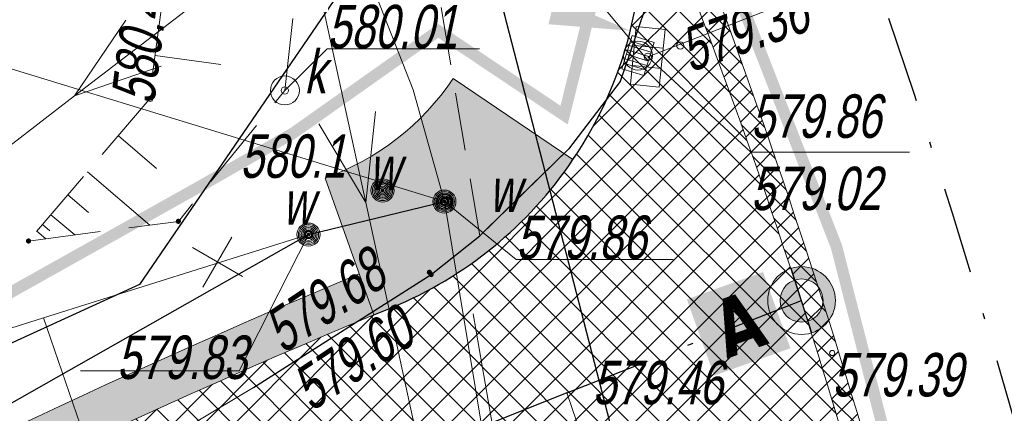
# Model space of a CAD drawing. Header units: metres. Extents: x 7403618 to 7449367, y 5479833 to 5516047.
# Tile 67 of 72: x 7449128.57 to 7449145.59, y 5479956.39 to 5479963.19. Entities that reach past the tile are written whole.
import ezdxf

# ---------------------------------------------------------------- set-up
doc = ezdxf.new("R2010")
doc.units = ezdxf.units.M
doc.header["$MEASUREMENT"] = 0
for name, pattern in [('0.5_0.5', [1, 0.5, -0.5]), ('1_OTKC', [1.5, 1, -0.5]), ('1_OTKJ', [2, 1.5, -0.5]), ('1_OTKK', [0]), ('1_OTRK', [1.75, 1.25, -0.5]), ('1_OTRKG', [1.75, 1.25, -0.5]), ('3_SUEP_A', [0]), ('3_SUKP', [0]), ('3_SUWP', [0]), ('414-500', [1, 0.5, -0.5]), ('BUBZ01-500', [1.75, 1.25, -0.5]), ('DASHDOT', [1, 0.5, -0.25, 0, -0.25]), ('KTJZ01-500', [2, 1.5, -0.5])]:
    doc.linetypes.add(name, pattern=pattern)
doc.layers.get('0').update_dxf_attribs({"linetype": 'CONTINUOUS', "lineweight": 9})
doc.layers.get('Defpoints').update_dxf_attribs({"linetype": 'CONTINUOUS'})
for name, color, linetype, lineweight in [('0_kraw_najazd', 212, 'CONTINUOUS', 30), ('0_kraw_wysoki', 152, 'CONTINUOUS', 30), ('_MPZP_linie rozgraniczajace', 7, 'CONTINUOUS', 0), ('BUBZ01', 7, 'CONTINUOUS', 15), ('BUBZ01_1', 7, 'CONTINUOUS', 15), ('demontaż', 1, 'CONTINUOUS', 9), ('KANDESZCZ', 82, 'CONTINUOUS', 30), ('kilometraż', 251, 'CONTINUOUS', 9), ('KTJZ01', 7, 'CONTINUOUS', 15), ('KTKR01', 7, 'CONTINUOUS', 15), ('mdcp', 253, 'CONTINUOUS', 5), ('OSIE', 30, 'DASHDOT', 30), ('OTK_L_0', 7, '1_OTKJ', 18), ('OTK_L_1', 7, '1_OTKK', 25), ('OTK_L_2', 7, '1_OTKC', 18), ('OTR_L_1', 7, '1_OTRK', 18), ('OTR_T_0', 21, 'CONTINUOUS', 13), ('RTPW01', 7, 'CONTINUOUS', 15), ('RTPW02', 7, 'CONTINUOUS', 15), ('SUEP_L_0', 1, '3_SUEP_A', 18), ('SUK_T_1', 34, 'CONTINUOUS', 18), ('SUKP_L_0', 34, '3_SUKP', 18), ('SUKR_T_0', 34, 'CONTINUOUS', 18), ('SUP_E_T_1', 7, 'CONTINUOUS', 0), ('SUP_T_4', 7, 'CONTINUOUS', 18), ('SUW_E_T_2', 5, 'CONTINUOUS', 0), ('SUW_T_5', 5, 'CONTINUOUS', 13), ('SUWP_L_0', 5, '3_SUWP', 18), ('SUWR_T_0', 5, 'CONTINUOUS', 13), ('wodociag_proj', 150, 'CONTINUOUS', 25), ('Wymiary', 5, 'CONTINUOUS', 13)]:
    doc.layers.add(name, color=color, linetype=linetype, lineweight=lineweight)
doc.layers.add('Zakres', color=7, linetype='414-500', true_color=0x3a9db6)
doc.styles.get("Standard").update_dxf_attribs({"font": 'verdana.ttf', "width": 0.75})
doc.styles.add('Style-WORKING_1250 I 0.20944', font='WORKING_1250.shx', dxfattribs={"oblique": 12})
doc.dimstyles.new('RZUT', dxfattribs={"dimscale": 0.35, "dimtxt": 2.5, "dimasz": 2.5, "dimexe": 1.25, "dimexo": 0.625, "dimgap": 1, "dimtad": 1, "dimzin": 1, "dimtxsty": 'Standard', "dimblk": 'OBLIQUE', "dimcen": 2.5, "dimadec": 0, "dimazin": 0, "dimtfac": 1, "dimtmove": 0, "dimatfit": 3, "dimfxl": 1, "dimtfill": 2, "dimtfillclr": 256, "dimarcsym": 0})

# ---------------------------------------------------------------- blocks, each defined once
blk = doc.blocks.new('1_OTRS_1')
at = {"layer": 'OTR_T_0', "color": 7, "linetype": 'Continuous', "lineweight": 13}
blk.add_circle((0, 0), 0.45, dxfattribs=at)
blk = doc.blocks.new('4_SUKK_2')
at = {"layer": 'SUK_T_1', "linetype": 'Continuous', "lineweight": 13}
for p, q in [((-5, -2.5), (-5, 2.5)), ((-5, 2.5), (5, 2.5)), ((-1.75, 2.5), (-1.75, -2.5)), ((1.75, 2.5), (1.75, -2.5)), ((5, 2.5), (5, -2.5)), ((5, -2.5), (-5, -2.5))]:
    blk.add_line(p, q, dxfattribs=at)
blk = doc.blocks.new('4_SUPS_1')
at = {"layer": 'SUKR_T_0', "linetype": 'Continuous', "lineweight": 13}
blk.add_circle((0, 0), 0.625, dxfattribs=at)
blk = doc.blocks.new('4_SUPW_1')
at = {"layer": 'SUP_T_4', "color": 252, "linetype": 'Continuous', "lineweight": 13, "true_color": 0x939598}
blk.add_circle((0, 0), 2.5, dxfattribs=at)
blk = doc.blocks.new('4_SUWW_1')
at = {"layer": 'SUW_T_5', "linetype": 'Continuous', "lineweight": 13}
for radius in [2, 1.75, 1.5, 1.25, 1, 0.75, 0.5, 0.25, 0.0715]:
    blk.add_circle((0, 0), radius, dxfattribs=at)
blk = doc.blocks.new('4_SUPS_2')
at = {"layer": 'SUWR_T_0', "linetype": 'Continuous', "lineweight": 13}
blk.add_circle((0, 0), 0.625, dxfattribs=at)
blk = doc.blocks.new('RTPW01')
at = {"linetype": 'ByBlock', "lineweight": -2}
h = blk.add_hatch(color=0, dxfattribs=at)
edge = h.paths.add_edge_path()
edge.add_arc((0, 0), 0.045, 0, 360)
blk = doc.blocks.new('RTPW02_1')
at = {"linetype": 'ByBlock', "lineweight": -2}
h = blk.add_hatch(color=0, dxfattribs=at)
edge = h.paths.add_edge_path()
edge.add_arc((0, 0), 0.045, 0, 360)
blk = doc.blocks.new('mpzp_Borek')
at = {"layer": '_MPZP_linie rozgraniczajace', "color": 212, "linetype": 'Continuous', "lineweight": 30, "flags": 128}
for points in [[(-6.394, 36.367), (-0.716, 24.663), (-6.174, 16.685), (-20.265, 10.241), (-45.516, -7.138), (-70.879, -22.877), (-106.314, -36.028), (-142.728, -46.16), (-164.888, -49.54), (-163.308, -59.899), (-140.572, -56.431), (-104.678, -45.981), (-65.699, -30.251), (-46.916, -20.179), (-18.398, -0.602), (-4.775, 7.356), (3.566, 8.093)], [(6.367, -6.916), (3.566, 8.093), (-0.716, 24.663)]]:
    blk.add_lwpolyline(points, dxfattribs=at)
blk = doc.blocks.new('MDCP_borek')
at = {"layer": 'BUBZ01', "color": 252, "linetype": 'BUBZ01-500', "lineweight": 13, "true_color": 0x939598}
blk.add_line((199.39, -22.008), (197.303, -24.453), dxfattribs=at)
blk.add_line((199.39, -22.008), (197.303, -24.453), dxfattribs=at)
at = {"layer": 'BUBZ01', "color": 252, "linetype": 'BUBZ01-500', "lineweight": 13, "true_color": 0x939598, "flags": 128}
blk.add_lwpolyline([(197.303, -24.453), (199.893, -24.113), (201.735, -21.852)], dxfattribs=at)
blk.add_lwpolyline([(197.303, -24.453), (199.893, -24.113), (201.735, -21.852)], dxfattribs=at)
at = {"layer": 'BUBZ01_1', "color": 252, "linetype": 'Continuous', "lineweight": 13, "true_color": 0x939598}
for p, q in [((199.517, -23.198), (198.856, -22.634)), ((199.517, -23.198), (198.856, -22.634)), ((199.399, -24.178), (198.322, -23.259)), ((199.399, -24.178), (198.322, -23.259)), ((198.341, -23.963), (197.982, -23.657)), ((198.341, -23.963), (197.982, -23.657)), ((198.101, -24.348), (197.691, -23.998)), ((198.101, -24.348), (197.691, -23.998)), ((197.674, -24.278), (197.545, -24.169)), ((197.674, -24.278), (197.545, -24.169)), ((197.602, -24.414), (197.448, -24.283)), ((197.602, -24.414), (197.448, -24.283))]:
    blk.add_line(p, q, dxfattribs=at)
at = {"layer": 'KTJZ01', "color": 252, "linetype": 'KTJZ01-500', "lineweight": 13, "true_color": 0x939598, "flags": 128}
blk.add_lwpolyline([(39.623, -60.193), (40.363, -66.123), (41.663, -74.253), (43.943, -83.953), (45.913, -90.913), (46.973, -91.803), (50.363, -93.703), (54.423, -93.293), (62.453, -91.123), (68.393, -89.683), (75.073, -87.963), (85.853, -85.123), (92.523, -83.303), (95.383, -82.473), (101.573, -80.493), (108.093, -78.253), (116.373, -75.223), (124.513, -71.633), (131.743, -68.643), (141.593, -64.193), (144.023, -62.903), (147.183, -61.283), (151.263, -59.063), (156.793, -55.923), (162.093, -52.783), (168.243, -48.773), (176.893, -42.833), (185.543, -36.803), (192.933, -31.893), (197.453, -29.223), (201.193, -26.983)], dxfattribs=at)
blk.add_lwpolyline([(39.623, -60.193), (40.363, -66.123), (41.663, -74.253), (43.943, -83.953), (45.913, -90.913), (46.973, -91.803), (50.363, -93.703), (54.423, -93.293), (62.453, -91.123), (68.393, -89.683), (75.073, -87.963), (85.853, -85.123), (92.523, -83.303), (95.383, -82.473), (101.573, -80.493), (108.093, -78.253), (116.373, -75.223), (124.513, -71.633), (131.743, -68.643), (141.593, -64.193), (144.023, -62.903), (147.183, -61.283), (151.263, -59.063), (156.793, -55.923), (162.093, -52.783), (168.243, -48.773), (176.893, -42.833), (185.543, -36.803), (192.933, -31.893), (197.453, -29.223), (201.193, -26.983)], dxfattribs=at)
at = {"layer": 'KTKR01', "color": 252, "linetype": 'Continuous', "lineweight": 30, "true_color": 0x939598, "flags": 128}
blk.add_lwpolyline([(201.193, -26.983), (204.263, -25.033), (205.105, -24.364)], dxfattribs=at)
blk.add_lwpolyline([(201.193, -26.983), (204.263, -25.033), (205.105, -24.364)], dxfattribs=at)
at = {"layer": 'OTK_L_0', "color": 252, "linetype": '1_OTKJ', "lineweight": 13, "true_color": 0x939598}
for p, q in [((208.139, -19.908), (207.532, -21.695)), ((208.139, -19.908), (207.532, -21.695)), ((207.532, -21.695), (206.636, -22.869)), ((207.532, -21.695), (206.636, -22.869)), ((206.636, -22.869), (205.105, -24.364)), ((206.636, -22.869), (205.105, -24.364))]:
    blk.add_line(p, q, dxfattribs=at)
at = {"layer": 'OTK_L_0', "color": 252, "linetype": 'Continuous', "lineweight": 13, "true_color": 0x939598}
blk.add_line((204.991, -25.712), (206.235, -32.912), dxfattribs=at)
blk.add_line((204.991, -25.712), (206.235, -32.912), dxfattribs=at)
at = {"layer": 'OTK_L_1', "color": 252, "linetype": 'Continuous', "true_color": 0x939598}
for p, q in [((208.139, -19.908), (207.532, -21.695)), ((208.139, -19.908), (207.532, -21.695)), ((207.532, -21.695), (206.636, -22.869)), ((207.532, -21.695), (206.636, -22.869)), ((206.636, -22.869), (205.105, -24.364)), ((206.636, -22.869), (205.105, -24.364))]:
    blk.add_line(p, q, dxfattribs=at)
at = {"layer": 'OTK_L_2', "color": 252, "linetype": '1_OTKC', "lineweight": 13, "true_color": 0x939598}
for p, q in [((205.105, -24.364), (203.624, -15.644)), ((205.105, -24.364), (203.624, -15.644)), ((208.139, -19.908), (207.532, -21.695)), ((208.139, -19.908), (207.532, -21.695)), ((207.532, -21.695), (206.636, -22.869)), ((207.532, -21.695), (206.636, -22.869)), ((206.636, -22.869), (205.105, -24.364)), ((206.636, -22.869), (205.105, -24.364))]:
    blk.add_line(p, q, dxfattribs=at)
at = {"layer": 'OTR_L_1', "color": 252, "linetype": '1_OTRKG', "lineweight": 13, "true_color": 0x939598}
blk.add_line((199.847, -18.596), (199.39, -22.008), dxfattribs=at)
blk.add_line((199.847, -18.596), (199.39, -22.008), dxfattribs=at)
at = {"layer": 'OTR_L_1', "color": 252, "linetype": '1_OTRK', "lineweight": 13, "true_color": 0x939598}
blk.add_line((201.735, -21.852), (202.066, -18.902), dxfattribs=at)
blk.add_line((201.735, -21.852), (202.066, -18.902), dxfattribs=at)
at = {"layer": 'OTR_L_1', "color": 252, "linetype": 'Continuous', "lineweight": 13, "true_color": 0x939598}
blk.add_line((199.492, -21.25), (200.63, -21.402), dxfattribs=at)
blk.add_line((199.492, -21.25), (200.63, -21.402), dxfattribs=at)
at = {"layer": 'SUEP_L_0', "linetype": 'Continuous', "lineweight": 13}
for p, q in [((202.066, -18.902), (198.1, -21.947)), ((202.066, -18.902), (198.1, -21.947)), ((203.133, -23.787), (202.066, -18.902)), ((203.133, -23.787), (202.066, -18.902)), ((198.1, -21.947), (198.985, -20.637)), ((198.1, -21.947), (198.985, -20.637)), ((199.594, -21.43), (198.1, -21.947)), ((199.594, -21.43), (198.1, -21.947)), ((198.1, -21.947), (185.818, -31.378)), ((198.1, -21.947), (185.818, -31.378)), ((203.133, -23.787), (203.301, -22.215)), ((203.133, -23.787), (203.301, -22.215)), ((202.324, -22.428), (203.133, -23.787)), ((202.324, -22.428), (203.133, -23.787)), ((205.267, -33.557), (203.133, -23.787)), ((205.267, -33.557), (203.133, -23.787))]:
    blk.add_line(p, q, dxfattribs=at)
at = {"layer": 'SUKP_L_0', "linetype": 'Continuous', "lineweight": 13}
blk.add_line((208.009, -21.272), (215.919, -18.181), dxfattribs=at)
blk.add_line((208.009, -21.272), (215.919, -18.181), dxfattribs=at)
at = {"layer": 'SUKR_T_0', "linetype": 'Continuous', "lineweight": 13}
for p, q in [((201.735, -21.852), (202.466, -21.134)), ((201.735, -21.852), (202.466, -21.134)), ((202.466, -21.134), (205.099, -21.134)), ((202.466, -21.134), (205.099, -21.134)), ((208.009, -21.272), (209.791, -22.92)), ((208.009, -21.272), (209.791, -22.92)), ((209.791, -22.92), (212.532, -22.92)), ((209.791, -22.92), (212.532, -22.92))]:
    blk.add_line(p, q, dxfattribs=at)
at = {"layer": 'SUWP_L_0', "linetype": 'Continuous', "lineweight": 13}
for p, q in [((200.692, -13.558), (203.953, -21.843)), ((200.692, -13.558), (203.953, -21.843)), ((203.953, -21.843), (204.493, -23.773)), ((203.953, -21.843), (204.493, -23.773)), ((204.493, -23.773), (202.143, -24.343)), ((204.493, -23.773), (202.143, -24.343)), ((205.323, -28.753), (204.493, -23.773)), ((205.323, -28.753), (204.493, -23.773)), ((202.143, -24.343), (197.563, -25.783)), ((202.143, -24.343), (197.563, -25.783)), ((197.563, -25.783), (186.253, -29.333)), ((197.563, -25.783), (186.253, -29.333)), ((197.563, -25.783), (198.333, -28.013)), ((197.563, -25.783), (198.333, -28.013))]:
    blk.add_line(p, q, dxfattribs=at)
at = {"layer": 'SUWR_T_0', "linetype": 'Continuous', "lineweight": 13}
for p, q in [((204.493, -23.773), (205.733, -24.774)), ((204.493, -23.773), (205.733, -24.774)), ((202.143, -24.343), (200.943, -26.694)), ((202.143, -24.343), (200.943, -26.694)), ((205.733, -24.774), (208.448, -24.774)), ((205.733, -24.774), (208.448, -24.774)), ((198.201, -26.694), (200.943, -26.694)), ((198.201, -26.694), (200.943, -26.694))]:
    blk.add_line(p, q, dxfattribs=at)
blk.add_blockref('mpzp_Borek', (205.397, -41.892))
blk.add_blockref('mpzp_Borek', (205.397, -41.892))
at = {"layer": 'OTR_T_0', "color": 252, "linetype": 'Continuous', "lineweight": 13, "true_color": 0x939598, "xscale": 0.1, "yscale": 0.1, "zscale": 0.1}
for p in [(199.407, -21.997), (199.407, -21.997), (211.198, -26.388), (211.198, -26.388)]:
    blk.add_blockref('1_OTRS_1', p, dxfattribs=at)
at = {"layer": 'RTPW01', "color": 252, "linetype": 'Continuous', "lineweight": 13, "true_color": 0x939598}
for p in [(199.893, -24.113), (199.893, -24.113), (197.303, -24.453), (197.303, -24.453)]:
    blk.add_blockref('RTPW01', p, dxfattribs=at)
at = {"layer": 'RTPW02', "color": 252, "linetype": 'Continuous', "lineweight": 13, "true_color": 0x939598}
for p in [(204.233, -24.993), (204.233, -24.993), (204.263, -25.033), (204.263, -25.033)]:
    blk.add_blockref('RTPW02_1', p, dxfattribs=at)
at = {"layer": 'SUK_T_1', "linetype": 'Continuous', "lineweight": 13, "xscale": 0.09999999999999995, "yscale": 0.09999999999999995, "zscale": 0.09999999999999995, "rotation": 264.3299979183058}
blk.add_blockref('4_SUKK_2', (208.009, -21.272), dxfattribs=at)
blk.add_blockref('4_SUKK_2', (208.009, -21.272), dxfattribs=at)
at = {"layer": 'SUKR_T_0', "linetype": 'Continuous', "lineweight": 13, "xscale": 0.1, "yscale": 0.1, "zscale": 0.1}
for p in [(208.571, -21.076), (208.571, -21.076), (208.009, -21.272), (208.009, -21.272), (201.735, -21.852), (201.735, -21.852)]:
    blk.add_blockref('4_SUPS_1', p, dxfattribs=at)
at = {"layer": 'SUP_T_4', "color": 252, "linetype": 'Continuous', "lineweight": 13, "true_color": 0x939598, "xscale": 0.1, "yscale": 0.1, "zscale": 0.1}
blk.add_blockref('4_SUPW_1', (201.735, -21.852), dxfattribs=at)
blk.add_blockref('4_SUPW_1', (201.735, -21.852), dxfattribs=at)
at = {"layer": 'SUW_T_5', "linetype": 'Continuous', "lineweight": 13, "xscale": 0.1, "yscale": 0.1, "zscale": 0.1}
for p in [(203.423, -23.579), (203.423, -23.579), (204.493, -23.773), (204.493, -23.773), (202.143, -24.343), (202.143, -24.343)]:
    blk.add_blockref('4_SUWW_1', p, dxfattribs=at)
at = {"layer": 'SUWR_T_0', "linetype": 'Continuous', "lineweight": 13, "xscale": 0.1, "yscale": 0.1, "zscale": 0.1}
for p in [(204.493, -23.773), (204.493, -23.773), (202.143, -24.343), (202.143, -24.343)]:
    blk.add_blockref('4_SUPS_2', p, dxfattribs=at)
at = {"layer": 'OTR_T_0', "color": 252, "lineweight": 13, "true_color": 0x939598, "insert": (198.726, -22.013), "char_height": 0.75, "attachment_point": 1, "rotation": 82.7132, "line_spacing_factor": 0.6}
blk.add_mtext('\\FWORKING_1250;\\Q12;\\H1x;\\W0.733333;580.46', dxfattribs=at)
blk.add_mtext('\\FWORKING_1250;\\Q12;\\H1x;\\W0.733333;580.46', dxfattribs=at)
at = {"layer": 'OTR_T_0', "color": 252, "lineweight": 13, "true_color": 0x939598, "insert": (211.198, -26.388), "char_height": 0.75, "attachment_point": 1, "line_spacing_factor": 0.6}
blk.add_mtext('\\FWORKING_1250;\\Q12;\\H1x;\\W0.733333;579.39', dxfattribs=at)
blk.add_mtext('\\FWORKING_1250;\\Q12;\\H1x;\\W0.733333;579.39', dxfattribs=at)
at = {"layer": 'RTPW01', "color": 252, "linetype": 'Continuous', "lineweight": 13, "true_color": 0x939598, "style": 'Style-WORKING_1250 I 0.20944', "oblique": 12, "width": 0.725}
blk.add_text('580.1', height=0.75, dxfattribs=at).set_placement((200.96, -23.361))
blk.add_text('580.1', height=0.75, dxfattribs=at).set_placement((200.96, -23.361))
at = {"layer": 'RTPW02', "color": 252, "linetype": 'Continuous', "lineweight": 13, "true_color": 0x939598, "style": 'Style-WORKING_1250 I 0.20944', "oblique": 12, "width": 0.725}
for s, p in [('579.68', (201.698, -26.411)), ('579.68', (201.698, -26.411)), ('579.60', (202.188, -27.412)), ('579.60', (202.188, -27.412))]:
    blk.add_text(s, height=0.75, rotation=33.6005, dxfattribs=at).set_placement(p)
at = {"layer": 'SUKR_T_0', "lineweight": 13, "insert": (208.613, -21.194), "char_height": 0.75, "attachment_point": 4, "rotation": 19.2449, "line_spacing_factor": 0.6}
blk.add_mtext('\\FWORKING_1250;\\Q12;\\H1x;\\W0.733333;579.36', dxfattribs=at)
blk.add_mtext('\\FWORKING_1250;\\Q12;\\H1x;\\W0.733333;579.36', dxfattribs=at)
at = {"layer": 'SUKR_T_0', "lineweight": 13, "char_height": 0.75, "line_spacing_factor": 0.6}
for s, insert, attachment_point in [('\\FWORKING_1250;\\Q12;\\H1x;\\W0.733333;580.01', (202.466, -21.134), 7), ('\\FWORKING_1250;\\Q12;\\H1x;\\W0.733333;580.01', (202.466, -21.134), 7), ('\\FWORKING_1250;\\Q12;\\H1x;\\W0.733333;579.86', (209.791, -21.92), 1), ('\\FWORKING_1250;\\Q12;\\H1x;\\W0.733333;579.86', (209.791, -21.92), 1), ('\\FWORKING_1250;\\Q12;\\H1x;\\W0.733333;579.02', (209.791, -23.17), 1), ('\\FWORKING_1250;\\Q12;\\H1x;\\W0.733333;579.02', (209.791, -23.17), 1), ('\\FWORKING_1250;\\Q12;\\H1x;\\W0.733333;579.46', (207.053, -26.523), 1), ('\\FWORKING_1250;\\Q12;\\H1x;\\W0.733333;579.46', (207.053, -26.523), 1)]:
    blk.add_mtext(s, dxfattribs=dict(at, insert=insert, attachment_point=attachment_point))
at = {"layer": 'SUP_E_T_1', "color": 252, "lineweight": 13, "true_color": 0x939598, "insert": (202.068, -21.904), "char_height": 0.75, "attachment_point": 7, "line_spacing_factor": 0.6}
blk.add_mtext('\\FWORKING_1250;\\Q12;\\H1x;\\W0.733333;k', dxfattribs=at)
blk.add_mtext('\\FWORKING_1250;\\Q12;\\H1x;\\W0.733333;k', dxfattribs=at)
at = {"layer": 'SUW_E_T_2', "lineweight": 13, "char_height": 0.75, "attachment_point": 7, "line_spacing_factor": 0.6}
for insert in [(203.189, -23.569), (203.189, -23.569), (205.263, -23.953), (205.263, -23.953), (201.693, -24.173), (201.693, -24.173)]:
    blk.add_mtext('\\FWORKING_1250;\\Q12;\\H1x;\\W0.733333;w', dxfattribs=dict(at, insert=insert))
at = {"layer": 'SUWR_T_0', "lineweight": 13, "char_height": 0.75, "line_spacing_factor": 0.6}
for s, insert, attachment_point in [('\\FWORKING_1250;\\Q12;\\H1x;\\W0.733333;579.86', (205.733, -24.774), 7), ('\\FWORKING_1250;\\Q12;\\H1x;\\W0.733333;579.86', (205.733, -24.774), 7), ('\\FWORKING_1250;\\Q12;\\H1x;\\W0.733333;579.83', (201.079, -26.847), 9), ('\\FWORKING_1250;\\Q12;\\H1x;\\W0.733333;579.83', (201.079, -26.847), 9)]:
    blk.add_mtext(s, dxfattribs=dict(at, insert=insert, attachment_point=attachment_point))
blk = doc.blocks.new('KM')
at = {"layer": 'kilometraż', "ltscale": 2, "transparency": 33554687}
h = blk.add_hatch(color=256, dxfattribs=at)
h.dxf.hatch_style = 1
h.paths.add_polyline_path([(-0.372, 0), (0.372, 0, 1)])
h.paths.add_polyline_path([(0.585, 0), (0.372, 0, -1), (-0.372, 0), (-0.585, 0, 1)])
at = {"layer": 'kilometraż', "ltscale": 2}
blk.add_lwpolyline([(-0.585, 0), (0.585, 0)], dxfattribs=at)
for radius in [0.585, 0.372]:
    blk.add_circle((0, 0), radius, dxfattribs=at)
blk = doc.blocks.new('demontaż')
at = {"layer": 'demontaż'}
for points in [[(-0.25, -0.433), (0.25, 0.433)], [(-0.433, 0.25), (0.433, -0.25)]]:
    blk.add_lwpolyline(points, dxfattribs=at)
blk = doc.blocks.new('*D187')
at = {"layer": 'Defpoints', "color": 0, "transparency": 16777216}
for p in [(7449132.331, 5479964.693), (7449139.124, 5479963.003)]:
    blk.add_point(p, dxfattribs=at)
at = {"layer": 'Wymiary', "color": 0, "lineweight": -2, "transparency": 16777216}
blk.add_line((7449132.657, 5479964.612), (7449137.766, 5479963.341), dxfattribs=at)
at = {"layer": 'Wymiary', "color": 0, "transparency": 16777216}
blk.add_solid([(7449137.822, 5479963.568), (7449137.709, 5479963.115), (7449139.124, 5479963.003)], dxfattribs=at)
at = {"layer": 'Wymiary', "color": 0, "transparency": 16777216, "insert": (7449134.164, 5479965.17), "char_height": 0.875, "attachment_point": 5, "rotation": 346.0315, "bg_fill": 1, "box_fill_scale": 1.25, "bg_fill_color": 256, "bg_fill_true_color": 16448250, "bg_fill_transparency": 0}
blk.add_mtext('R7,0', dxfattribs=at)
blk = doc.blocks.new('Wpust')
at = {"layer": 'KANDESZCZ', "lineweight": 20, "ltscale": 20}
for points in [[(-0.36, -0.026), (0.114, 0.342), (0.36, 0.026), (-0.114, -0.342), (-0.36, -0.026)], [(0.114, 0.342), (0.36, 0.026)]]:
    blk.add_lwpolyline(points, dxfattribs=at)
at = {"layer": 'KANDESZCZ', "lineweight": 5, "ltscale": 20}
for points in [[(-0.093, 0.181), (0.152, -0.135)], [(-0.03, 0.23), (0.216, -0.086)], [(0.033, 0.279), (0.279, -0.037)], [(-0.283, 0.034), (-0.037, -0.282)], [(-0.219, 0.083), (0.026, -0.233)], [(-0.156, 0.132), (0.089, -0.184)]]:
    blk.add_lwpolyline(points, dxfattribs=at)
at = {"layer": 'KANDESZCZ', "lineweight": 20, "ltscale": 20}
blk.add_circle((0, 0), 0.25, dxfattribs=at)

msp = doc.modelspace()

# ---------------------------------------------------------------- hatches: boundary and pattern name
at = {"true_color": 0xf26722, "transparency": 33554597}
h = msp.add_hatch(dxfattribs=at)
h.set_pattern_fill('ANSI37', color=30, scale=3)
h.set_pattern_definition([(45, (0, 0), (-0.265165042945, 0.265165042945), []), (135, (0, 0), (-0.265165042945, -0.265165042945), [])])
edge = h.paths.add_edge_path()
edge.add_arc((7448963.941, 5480132.365), 242.5, 304.1262, 304.55325)
edge.add_line((7449101.48, 5479932.642), (7449105.952, 5479935.722))
edge.add_line((7449105.952, 5479935.722), (7449113.157, 5479940.684))
edge.add_line((7449113.157, 5479940.684), (7449113.287, 5479940.774))
edge.add_arc((7449185.602, 5479835.765), 127.5, 114.49688, 124.55326, ccw=False)
edge.add_arc((7449136.464, 5479943.596), 9, 11.9868, 114.4758, ccw=False)
edge.add_arc((7449048.761, 5479928.374), 98.008, 10.04312, 21.91674)
edge.add_line((7449139.686, 5479964.956), (7449139.262, 5479965.675))
edge.add_arc((7449132.331, 5479964.693), 7, -34.025, 8.0653, ccw=False)
edge.add_arc((7449132.331, 5479964.693), 7, 292.5957, 325.975, ccw=False)
edge.add_line((7449135.021, 5479958.23), (7449134.692, 5479958.094))
edge.add_arc((7449185.602, 5479835.765), 132.5, 112.59568, 124.55325)
edge.add_line((7449110.452, 5479944.892), (7449098.644, 5479936.76))
edge.add_arc((7448963.941, 5480132.365), 237.5, 302.90329, 304.55325, ccw=False)
edge.add_line((7449092.956, 5479932.963), (7449087.576, 5479929.566))
edge.add_line((7449087.576, 5479929.566), (7449087.407, 5479929.447))
edge.add_arc((7449019.272, 5480045.858), 134.884, 299.91552, 300.3403, ccw=False)
edge.add_line((7449086.542, 5479928.945), (7449085.73, 5479928.469))
edge.add_line((7449085.73, 5479928.469), (7449084.871, 5479927.958))
edge.add_arc((7448963.941, 5480132.365), 237.5, 298.31332, 300.60911, ccw=False)
edge.add_arc((7448968.113, 5480124.355), 228.469, 296.67637, 298.34505, ccw=False)
edge.add_arc((7448963.941, 5480132.365), 237.5, 294.47818, 296.7081, ccw=False)
edge.add_line((7449062.348, 5479916.212), (7449062.343, 5479916.214))
edge.add_arc((7448969.572, 5480119.183), 223.166, 292.65404, 294.56386, ccw=False)
edge.add_line((7449055.527, 5479913.235), (7449054.431, 5479912.78))
edge.add_arc((7449067.39, 5479878.717), 36.445, 110.8285, 113.5457)
edge.add_line((7449052.831, 5479912.127), (7449052.831, 5479912.127))
edge.add_line((7449052.831, 5479912.127), (7449051.896, 5479911.752))
edge.add_line((7449051.896, 5479911.752), (7449050.962, 5479911.382))
edge.add_arc((7448963.941, 5480132.365), 237.5, 284.71568, 291.49418, ccw=False)
edge.add_arc((7448717.71, 5481097.569), 1233.611, 284.06402, 284.389191, ccw=False)
edge.add_line((7449017.485, 5479900.935), (7448999.675, 5479896.454))
edge.add_line((7448999.675, 5479896.454), (7448992.953, 5479894.763))
edge.add_line((7448992.953, 5479894.763), (7448988.651, 5479893.681))
edge.add_line((7448988.651, 5479893.681), (7448982.781, 5479892.204))
edge.add_arc((7448981.561, 5479897.053), 5, 274.0102, 284.1224, ccw=False)
edge.add_arc((7448981.561, 5479897.053), 5, 195.6051, 274.0102, ccw=False)
edge.add_line((7448976.745, 5479895.708), (7448973.835, 5479894.971))
edge.add_line((7448973.835, 5479894.971), (7448974.779, 5479891.245))
edge.add_line((7448974.779, 5479891.245), (7448976.619, 5479883.974))
edge.add_line((7448976.619, 5479883.974), (7448977.517, 5479880.427))
edge.add_line((7448977.517, 5479880.427), (7448980.887, 5479880.346))
edge.add_arc((7448988.887, 5479880.335), 8, 104.1224, 179.9199, ccw=False)
edge.add_line((7448986.935, 5479888.093), (7448989.32, 5479888.693))
edge.add_line((7448989.32, 5479888.693), (7448996.108, 5479890.401))
edge.add_line((7448996.108, 5479890.401), (7449012.291, 5479894.473))
edge.add_line((7449012.291, 5479894.473), (7449023.109, 5479897.194))
edge.add_arc((7448963.941, 5480132.365), 242.5, 284.12241, 287.03863)
edge.add_arc((7448963.941, 5480132.365), 242.5, 287.03863, 288.43596)
edge.add_arc((7448963.941, 5480132.365), 242.5, 288.43596, 291.6028)
edge.add_arc((7448963.941, 5480132.365), 242.5, 291.6028, 294.20071)
edge.add_arc((7448963.941, 5480132.365), 242.5, 294.20071, 295.64257)
edge.add_arc((7448963.941, 5480132.365), 242.5, 295.64257, 296.29272)
edge.add_arc((7448963.941, 5480132.365), 242.5, 296.29272, 298.10164)
edge.add_arc((7448963.941, 5480132.365), 242.5, 298.10164, 299.9233)
edge.add_arc((7448963.941, 5480132.365), 242.5, 299.9233, 301.43725)
edge.add_arc((7448963.941, 5480132.365), 242.5, 301.43725, 304.1262)
at = {"true_color": 0x93278f, "transparency": 33554597}
h = msp.add_hatch(dxfattribs=at)
h.set_pattern_fill('ANSI37', color=217, scale=2)
h.set_pattern_definition([(45, (0, 0), (-0.1767766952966, 0.1767766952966), []), (135, (0, 0), (-0.1767766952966, -0.1767766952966), [])])
edge = h.paths.add_edge_path()
edge.add_line((7449139.861, 5479965.612), (7449139.262, 5479965.675))
edge.add_line((7449139.262, 5479965.675), (7449139.686, 5479964.956))
edge.add_arc((7449048.761, 5479928.374), 98.008, 10.04312, 21.91674, ccw=False)
edge.add_line((7449145.267, 5479945.466), (7449145.715, 5479945.702))
edge.add_arc((7449030.356, 5479922.602), 117.649, 11.32344, 21.44313)
at = {"true_color": 0x636466, "transparency": 33554597}
h = msp.add_hatch(color=251, dxfattribs=at)
h.dxf.hatch_style = 1
edge = h.paths.add_edge_path()
edge.add_line((7449138.133, 5479960.776), (7449136.061, 5479962.175))
edge.add_arc((7449132.331, 5479964.693), 4.5, 289.6848, 325.975, ccw=False)
edge.add_line((7449133.847, 5479960.456), (7449134.692, 5479958.094))
edge.add_line((7449134.692, 5479958.094), (7449135.021, 5479958.23))
edge.add_arc((7449132.331, 5479964.693), 7, 292.5957, 325.975)
edge = h.paths.add_edge_path()
edge.add_arc((7448968.985, 5479897.837), 4, 14.1814, 70.8144)
edge.add_line((7448970.3, 5479901.615), (7448971.801, 5479895.673))
edge.add_line((7448971.801, 5479895.673), (7448971.451, 5479894.367))
edge.add_line((7448971.451, 5479894.367), (7448973.835, 5479894.971))
edge.add_line((7448973.835, 5479894.971), (7448972.863, 5479898.817))
h.paths.add_polyline_path([(7448973.331, 5479888.815), (7448974.779, 5479891.245), (7448973.835, 5479894.971), (7448971.451, 5479894.367), (7448971.862, 5479892.683), (7448972.75, 5479889.04), (7448972.84, 5479888.691)])
edge = h.paths.add_edge_path()
edge.add_arc((7448975.908, 5479874.558), 3, 297.7197, 374.2048)
edge.add_line((7448978.816, 5479875.295), (7448977.954, 5479878.702))
edge.add_line((7448977.954, 5479878.702), (7448976.619, 5479883.974))
edge.add_line((7448976.619, 5479883.974), (7448974.189, 5479885.422))
edge.add_line((7448974.189, 5479885.422), (7448973.716, 5479885.303))
edge.add_line((7448973.716, 5479885.303), (7448973.74, 5479885.21))
edge.add_line((7448973.74, 5479885.21), (7448974.929, 5479879.852))
edge.add_line((7448974.929, 5479879.852), (7448976.11, 5479874.55))
edge.add_line((7448976.11, 5479874.55), (7448976.54, 5479874.63))
edge.add_line((7448976.54, 5479874.63), (7448977.303, 5479871.903))
edge = h.paths.add_edge_path()
edge.add_arc((7448963.941, 5480132.365), 242.5, 298.10074, 299.9233)
edge.add_line((7449084.91, 5479922.192), (7449086.834, 5479921.689))
edge.add_line((7449086.834, 5479921.689), (7449087.153, 5479921.138))
edge.add_arc((7391380.449, 5591206.835), 125357.768, 297.40559556, 297.40879635, ccw=False)
edge.add_arc((7449127.239, 5479824.654), 104.122, 116.40385, 118.37658)
edge.add_line((7449077.753, 5479916.265), (7449077.571, 5479916.633))
edge.add_line((7449077.571, 5479916.633), (7449078.164, 5479918.451))
edge = h.paths.add_edge_path()
edge.add_arc((7448963.941, 5480132.365), 242.5, 295.64257, 296.29272)
edge.add_line((7449071.358, 5479914.954), (7449073.118, 5479914.357))
edge.add_line((7449073.118, 5479914.357), (7449073.296, 5479913.999))
edge.add_arc((7448937.399, 5480186.938), 304.9, 296.20603, 296.46878, ccw=False)
edge.add_line((7449072.043, 5479913.378), (7449068.407, 5479911.676))
edge.add_line((7449068.407, 5479911.676), (7449068.253, 5479912.004))
edge.add_line((7449068.253, 5479912.004), (7449068.884, 5479913.749))
edge = h.paths.add_edge_path()
edge.add_arc((7448963.941, 5480132.365), 242.5, 291.6028, 294.20071)
edge.add_line((7449063.35, 5479911.177), (7449065.07, 5479910.555))
edge.add_line((7449065.07, 5479910.555), (7449065.24, 5479910.192))
edge.add_line((7449065.24, 5479910.192), (7449064.21, 5479909.704))
edge.add_line((7449064.21, 5479909.704), (7449058.8, 5479907.54))
edge.add_line((7449058.8, 5479907.54), (7449057.19, 5479906.89))
edge.add_line((7449057.19, 5479906.89), (7449052.87, 5479905.12))
edge.add_line((7449052.87, 5479905.12), (7449052.467, 5479904.953))
edge.add_line((7449052.467, 5479904.953), (7449052.428, 5479905.051))
edge.add_line((7449052.428, 5479905.051), (7449053.222, 5479906.899))
edge = h.paths.add_edge_path()
edge.add_arc((7448963.941, 5480132.365), 242.5, 290.03895, 290.20075)
edge.add_line((7449047.679, 5479904.782), (7449049.642, 5479903.939))
edge.add_line((7449049.642, 5479903.939), (7449049.696, 5479903.803))
edge.add_line((7449049.696, 5479903.803), (7449049.28, 5479903.63))
edge.add_line((7449049.28, 5479903.63), (7449046.39, 5479902.41))
edge.add_line((7449046.39, 5479902.41), (7449046.198, 5479902.342))
edge.add_line((7449046.198, 5479902.342), (7449046.116, 5479902.559))
edge.add_line((7449046.116, 5479902.559), (7449047.036, 5479904.546))
edge = h.paths.add_edge_path()
edge.add_line((7449108.969, 5479937.799), (7449105.952, 5479935.722))
edge.add_line((7449105.952, 5479935.722), (7449105.392, 5479933.067))
edge.add_line((7449105.392, 5479933.067), (7449105.656, 5479932.668))
edge.add_arc((7448937.399, 5480186.938), 304.9, 303.49357, 304.55325)
edge.add_line((7449110.33, 5479935.823), (7449111.545, 5479936.659))
edge.add_line((7449111.545, 5479936.659), (7449117.01, 5479940.46))
edge.add_line((7449117.01, 5479940.46), (7449117.707, 5479940.934))
edge.add_line((7449117.707, 5479940.934), (7449120.81, 5479943.04))
edge.add_line((7449120.81, 5479943.04), (7449121.029, 5479942.993))
edge.add_arc((7449185.548, 5479835.866), 125.056, 114.49549, 121.05964, ccw=False)
edge.add_arc((7449136.383, 5479943.257), 6.949, 75.4498, 112.7321, ccw=False)
edge.add_line((7449138.129, 5479949.983), (7449141.726, 5479950.377))
edge.add_line((7449141.726, 5479950.377), (7449141.664, 5479950.942))
edge.add_arc((7449136.464, 5479943.596), 9, 54.7034, 89.3073)
edge.add_arc((7449136.464, 5479943.597), 9, 89.3072, 114.4985)
edge.add_arc((7449185.602, 5479835.765), 127.5, 114.49848, 124.55325)
edge.add_line((7449113.287, 5479940.774), (7449108.969, 5479937.799))
h.paths.add_polyline_path([(7449014.763, 5479892.692), (7449014.641, 5479893.136), (7449012.291, 5479894.473), (7448996.108, 5479890.401), (7448994.657, 5479887.973), (7448994.737, 5479887.653)])
edge = h.paths.add_edge_path()
edge.add_line((7448987.504, 5479885.834), (7448991.828, 5479886.921))
edge.add_line((7448991.828, 5479886.921), (7448991.747, 5479887.241))
edge.add_line((7448991.747, 5479887.241), (7448989.32, 5479888.693))
edge.add_line((7448989.32, 5479888.693), (7448986.935, 5479888.093))
edge.add_arc((7448988.887, 5479880.335), 8, 104.1224, 179.9199)
edge.add_line((7448980.887, 5479880.346), (7448983.188, 5479880.293))
edge.add_line((7448983.188, 5479880.293), (7448983.217, 5479880.386))
edge.add_arc((7448988.887, 5479880.335), 5.67, 104.1224, 179.4867, ccw=False)
edge = h.paths.add_edge_path()
edge.add_line((7449033.792, 5479898.193), (7449033.903, 5479897.85))
edge.add_line((7449033.903, 5479897.85), (7449036.795, 5479898.818))
edge.add_line((7449036.795, 5479898.818), (7449036.8, 5479898.81))
edge.add_line((7449036.8, 5479898.81), (7449041.6, 5479900.72))
edge.add_line((7449041.6, 5479900.72), (7449042.69, 5479901.1))
edge.add_line((7449042.69, 5479901.1), (7449042.898, 5479901.174))
edge.add_line((7449042.898, 5479901.174), (7449042.841, 5479901.324))
edge.add_line((7449042.841, 5479901.324), (7449040.63, 5479902.311))
edge.add_arc((7448963.941, 5480132.365), 242.5, 287.03863, 288.43596, ccw=False)
edge.add_line((7449034.997, 5479900.509), (7449033.792, 5479898.193))
edge = h.paths.add_edge_path()
edge.add_line((7449099.033, 5479928.123), (7449102.796, 5479930.631))
edge.add_line((7449102.796, 5479930.631), (7449102.475, 5479931.132))
edge.add_line((7449102.475, 5479931.132), (7449099.988, 5479931.623))
edge.add_arc((7448963.941, 5480132.365), 242.5, 301.43725, 304.1262, ccw=False)
edge.add_line((7449090.42, 5479925.461), (7449089.863, 5479923.442))
edge.add_line((7449089.863, 5479923.442), (7449090.179, 5479922.895))
edge.add_arc((7449082.788, 5479949.107), 27.234, 285.7478, 285.7481)
edge.add_line((7449090.179, 5479922.895), (7449092.67, 5479924.153))
edge.add_line((7449092.67, 5479924.153), (7449099.033, 5479928.123))
at = {"true_color": 0x991b1e, "transparency": 33554597}
h = msp.add_hatch(dxfattribs=at)
h.set_pattern_fill('GRAVEL', color=244)
h.set_pattern_definition([(228.012787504, (0.72, 1), (-8.00000000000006, -9), [0.134536, -13.31908804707]), (184.969740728, (0.63, 0.9), (11.99999999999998, 1.00000000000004), [0.230868, -22.85592476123]), (132.510447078, (0.4, 0.88), (10.00000000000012, -10.99999999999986), [0.162788, -16.1160325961]), (267.273689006, (0.01, 0.63), (1.00000000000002, 20.00000000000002), [0.210238, -20.81355804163]), (292.833654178, (0, 0.42), (-5, 12.00000000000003), [0.206155, -20.40937312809]), (357.273689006, (0.08, 0.23), (-20.00000000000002, 1.00000000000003), [0.210238, -20.81355804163]), (37.6942404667, (0.29, 0.22), (-13, -9.99999999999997), [0.278029, -27.52484854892]), (72.2553283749, (0.51, 0.39), (7.00000000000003, 22), [0.262488, -25.98632149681]), (121.429565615, (0.59, 0.64), (-8.00000000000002, 13), [0.21095, -20.88407310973]), (175.236358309, (0.48, 0.82), (11, -1.00000000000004), [0.240832, -11.80076257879]), (222.397437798, (0.24, 0.84), (-11.99999999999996, -10.99999999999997), [0.311448, -30.8333750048]), (138.814074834, (1, 0.62), (-7, 6), [0.106301, -10.52384481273]), (171.46923439, (0.92, 0.69), (13, -2), [0.202237, -20.02151141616]), (225, (0.72, 0.72), (-1e-16, -1), [0.141421, -1.27279256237]), (203.198590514, (0.65, 0.84), (5, 2), [0.076158, -7.53961510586]), (291.801409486, (0.58, 0.81), (-0.9999999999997, 3), [0.107703, -5.27746180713]), (30.963756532, (0.62, 0.71), (3, 2), [0.174929, -5.65602289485]), (161.565051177, (0.77, 0.8), (2, -1), [0.126491, -3.03578666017]), (16.389540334, (0, 0.81), (9.99999999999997, 3.00000000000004), [0.1772, -17.54284514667]), (70.3461759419, (0.17, 0.86), (-4.0000000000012, -11.0000000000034), [0.148661, -14.71740774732]), (293.198590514, (0.77, 1), (-2, 5), [0.152315, -7.46345810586]), (343.610459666, (0.83, 0.86), (-9.99999999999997, 3.00000000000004), [0.1772, -17.54284514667]), (339.44395478, (0, 0.19), (-5, 2), [0.17088, -8.37312374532]), (294.775140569, (0.16, 0.13), (-5, 11), [0.143178, -14.17464306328]), (66.8014094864, (0.78, 0), (2, 5), [0.152315, -7.46345810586]), (17.3540246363, (0.84, 0.14), (-12.99999999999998, -3.99999999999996), [0.167631, -16.59542361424]), (69.4439547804, (0.29, 0), (-2, -5), [0.08544, -8.45856374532]), (101.309932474, (0.72, 0), (-1, 4), [0.05099, -5.04802951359]), (165.963756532, (0.71, 0.05), (3, -1), [0.206155, -3.91695062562]), (186.009005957, (0.51, 0.1), (10.00000000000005, 0.99999999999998), [0.19105, -18.91392317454]), (303.690067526, (0.62, 0.62), (-1, 2), [0.144222, -3.46132927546]), (353.157226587, (0.7, 0.5), (17.00000000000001, -2.00000000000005), [0.251794, -24.92756262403]), (60.9453959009, (0.95, 0.47), (-4, -7), [0.102956, -10.19267414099]), (90, (1, 0.56), (-1, 1), [0.06, -0.94]), (120.256437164, (0.49, 0.13), (4, -7), [0.138924, -13.75351998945]), (48.0127875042, (0.42, 0.25), (8, 9), [0.269072, -13.18455204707]), (0, (0.6, 0.45), (1, 1), [0.26, -0.74]), (325.304846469, (0.86, 0.45), (10.00000000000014, -6.99999999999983), [0.158114, -15.65327430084]), (254.054604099, (0.99, 0.36), (-1, -4), [0.145602, -7.13450788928]), (207.645975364, (0.95, 0.22), (-18.99999999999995, -10.00000000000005), [0.237065, -23.46947418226]), (175.42607874, (0.74, 0.11), (-12.99999999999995, 1), [0.250799, -24.82907340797])])
edge = h.paths.add_edge_path()
edge.add_line((7449134.692, 5479958.094), (7449134.439, 5479958.801))
edge.add_arc((7449185.602, 5479835.765), 133.25, 112.57928, 124.55325)
edge.add_line((7449110.026, 5479945.509), (7449098.219, 5479937.378))
edge.add_arc((7448963.941, 5480132.365), 236.75, 302.65636, 304.55325, ccw=False)
edge.add_line((7449091.691, 5479933.04), (7449092.956, 5479932.963))
edge.add_arc((7448963.941, 5480132.365), 237.5, 302.90329, 304.55325)
edge.add_line((7449098.644, 5479936.76), (7449110.452, 5479944.892))
edge.add_arc((7449185.602, 5479835.765), 132.5, 112.59568, 124.55325, ccw=False)
edge = h.paths.add_edge_path()
edge.add_arc((7448963.941, 5480132.365), 236.75, 301.32275, 301.48088, ccw=False)
edge.add_line((7449087.017, 5479930.121), (7449087.407, 5479929.447))
edge.add_line((7449087.407, 5479929.447), (7449087.521, 5479929.528))
edge.add_line((7449087.521, 5479929.528), (7449087.575, 5479930.461))
edge = h.paths.add_edge_path()
edge.add_line((7449086.542, 5479928.945), (7449086.162, 5479929.603))
edge.add_arc((7448963.941, 5480132.365), 236.75, 298.12045, 301.08069, ccw=False)
edge.add_line((7449075.527, 5479923.562), (7449076.585, 5479923.278))
edge.add_arc((7448963.941, 5480132.365), 237.5, 298.31332, 300.60911)
edge.add_line((7449084.871, 5479927.958), (7449085.73, 5479928.469))
edge.add_line((7449085.73, 5479928.469), (7449086.542, 5479928.945))
edge = h.paths.add_edge_path()
edge.add_arc((7448963.941, 5480132.365), 236.75, 294.29673, 296.86884, ccw=False)
edge.add_line((7449061.355, 5479916.585), (7449062.348, 5479916.212))
edge.add_arc((7448963.941, 5480132.365), 237.5, 294.47818, 296.7081)
edge.add_line((7449070.684, 5479920.205), (7449070.94, 5479921.174))
edge = h.paths.add_edge_path()
edge.add_line((7449055.906, 5479914.204), (7449054.154, 5479913.477))
edge.add_arc((7449067.39, 5479878.717), 37.195, 110.8458, 111.9899)
edge.add_line((7449053.463, 5479913.206), (7449053.753, 5479912.514))
edge.add_arc((7449067.39, 5479878.717), 36.445, 110.8285, 111.9736, ccw=False)
edge.add_line((7449054.431, 5479912.78), (7449055.527, 5479913.235))
edge.add_line((7449055.527, 5479913.235), (7449055.906, 5479914.204))
edge = h.paths.add_edge_path()
edge.add_line((7449050.962, 5479911.382), (7449051.896, 5479911.752))
edge.add_line((7449051.896, 5479911.752), (7449052.83, 5479912.127))
edge.add_line((7449052.83, 5479912.127), (7449052.541, 5479912.819))
edge.add_arc((7448963.941, 5480132.365), 236.75, 284.52356, 291.97698, ccw=False)
edge.add_line((7449023.313, 5479903.181), (7449024.271, 5479902.656))
edge.add_arc((7448963.941, 5480132.365), 237.5, 284.71568, 291.49418)
h.paths.add_polyline_path([(7448993.473, 5479895.667), (7448987.741, 5479894.225), (7448988.651, 5479893.681), (7448992.953, 5479894.763)])
edge = h.paths.add_edge_path()
edge.add_arc((7448981.561, 5479897.053), 5, 194.2048, 274.0102)
edge.add_line((7448981.911, 5479892.065), (7448982.424, 5479892.887))
edge.add_arc((7448981.567, 5479897.057), 4.257, 194.2418, 281.6142, ccw=False)
edge.add_line((7448977.441, 5479896.01), (7448975.559, 5479903.445))
edge.add_arc((7449070.32, 5479927.432), 97.75, 183.94647, 194.20482, ccw=False)
edge.add_line((7448972.802, 5479920.704), (7448972.027, 5479931.937))
edge.add_line((7448972.027, 5479931.937), (7448971.465, 5479934.273))
edge.add_line((7448971.465, 5479934.273), (7448971.117, 5479934.226))
edge.add_line((7448971.117, 5479934.226), (7448972.054, 5479920.653))
edge.add_arc((7449070.32, 5479927.432), 98.5, 183.94647, 194.20482)
edge.add_line((7448974.832, 5479903.261), (7448976.714, 5479895.826))
h.paths.add_polyline_path([(7448998.765, 5479896.999), (7448999.675, 5479896.454), (7449017.485, 5479900.935), (7449017.976, 5479901.832)])

# ---------------------------------------------------------------- linework, layer by layer
msp.add_lwpolyline([(7449139.861, 5479965.612), (7449139.262, 5479965.675), (7449139.686, 5479964.956, -0.051855), (7449145.267, 5479945.466), (7449145.715, 5479945.702, 0.044184)], format="xyb", close=True)
for points in [[(7449134.692, 5479958.094), (7449133.847, 5479960.456, 0.159683), (7449136.061, 5479962.175), (7449138.133, 5479960.776)], [(7449091.691, 5479933.04, 0.008277), (7449098.219, 5479937.378), (7449110.026, 5479945.509, -0.052294), (7449134.439, 5479958.801, -0.052222)], [(7449092.956, 5479932.963, 0.007199), (7449098.644, 5479936.76), (7449110.452, 5479944.892, -0.052222), (7449134.692, 5479958.094)]]:
    msp.add_lwpolyline(points, format="xyb")
at = {"layer": '0_kraw_najazd'}
msp.add_lwpolyline([(7449134.692, 5479958.094), (7449135.004, 5479958.223, 0.147335), (7449138.133, 5479960.776)], format="xyb", dxfattribs=at)
at = {"layer": '0_kraw_wysoki'}
msp.add_lwpolyline([(7449138.133, 5479960.776, 0.185746), (7449139.262, 5479965.675)], format="xyb", dxfattribs=at)
at = {"layer": 'kilometraż'}
msp.add_lwpolyline([(7449145.27, 5479935.531), (7449138.025, 5479956.746)], dxfattribs=at)
at = {"layer": 'OSIE', "ltscale": 3}
for points in [[(7449135.896, 5479983.823), (7449141.878, 5479968.001, -0.057543), (7449150.275, 5479934.63), (7449151.095, 5479928.432)], [(7448977.209, 5479888.224), (7449022.5, 5479899.619, 0.089383), (7449100.062, 5479934.701), (7449111.87, 5479942.833, -0.05716), (7449138.025, 5479956.746), (7449142.084, 5479958.342)]]:
    msp.add_lwpolyline(points, format="xyb", dxfattribs=at)
at = {"layer": 'wodociag_proj'}
msp.add_lwpolyline([(7448973.568, 5479919.994), (7448980.505, 5479893.117), (7449023.127, 5479903.45), (7449054.223, 5479915.322), (7449069.476, 5479921.977), (7449127.105, 5479955.828), (7449133.56, 5479959.48), (7449135.91, 5479960.05)], dxfattribs=at)
at = {"layer": 'wodociag_proj', "linetype": '0.5_0.5', "ltscale": 5}
msp.add_circle((7449092.79, 5479936.293), 75, dxfattribs=at)
at = {"layer": 'wodociag_proj'}
for radius in [0.13, 0.1]:
    msp.add_circle((7449135.91, 5479960.05), radius, dxfattribs=at)
at = {"layer": 'Wymiary'}
for points in [[(7449129.542, 5479967.181), (7449134.545, 5479968.342), (7449139.436, 5479962.478)], [(7449109.481, 5479964.524), (7449115.767, 5479966.218), (7449135.91, 5479960.05)]]:
    msp.add_lwpolyline(points, dxfattribs=at)
at = {"layer": 'Zakres', "ltscale": 3, "const_width": 0.2}
for points in [[(7449140.103, 5479965.893), (7449142.687, 5479959.276), (7449143.99, 5479954.205), (7449147.039, 5479944.884), (7449145.146, 5479944.802), (7449142.727, 5479949.419), (7449140.161, 5479949.419), (7449133.602, 5479947.869), (7449122.87, 5479942.593), (7449120.819, 5479943.046), (7449105.704, 5479932.603), (7449099.058, 5479928.139), (7449091.37, 5479923.36), (7449077.383, 5479916.072), (7449072.172, 5479912.787), (7449071.146, 5479912.296), (7449067.267, 5479910.71), (7449062.344, 5479908.502), (7449046.198, 5479902.342), (7449028.069, 5479895.35), (7449014.931, 5479892.027), (7449009.743, 5479890.707), (7448990.668, 5479886.307)], [(7448996.35, 5479901.66), (7449020.657, 5479907.551), (7449047.752, 5479915.665), (7449054.61, 5479919.95), (7449057.78, 5479921.556), (7449071.35, 5479928.396), (7449086.04, 5479937.98), (7449086.985, 5479937.98), (7449088.898, 5479938.974), (7449090.483, 5479940.094), (7449093.596, 5479941.864), (7449115.247, 5479953.853), (7449127.295, 5479957.857), (7449131.743, 5479960.347), (7449133.297, 5479961.235), (7449135.803, 5479963.002), (7449137.979, 5479961.545), (7449139.061, 5479965.896)]]:
    msp.add_lwpolyline(points, dxfattribs=at)

# ---------------------------------------------------------------- block references
at = {"rotation": 107.6450588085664}
msp.add_blockref('KM', (7449142.084, 5479958.342), dxfattribs=at)
at = {"layer": 'demontaż'}
msp.add_blockref('demontaż', (7449131.986, 5479959.006), dxfattribs=at)
at = {"layer": 'KANDESZCZ', "lineweight": 15, "rotation": 214.9066889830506}
msp.add_blockref('Wpust', (7449139.256, 5479962.573), dxfattribs=at)
at = {"layer": 'mdcp'}
msp.add_blockref('MDCP_borek', (7448931.417, 5479983.823), dxfattribs=at)

# ---------------------------------------------------------------- texts
at = {"layer": 'kilometraż', "insert": (7449140.357, 5479958.242), "char_height": 1, "attachment_point": 1, "rotation": 19.6973, "bg_fill": 1, "box_fill_scale": 1.2, "bg_fill_color": 2, "bg_fill_transparency": 0}
msp.add_mtext_dynamic_manual_height_columns('\\pxqc;{\\fVerdana|b1|i0|c238|p34;A}', width=1, gutter_width=12.5, heights=[0], dxfattribs=at)

# ---------------------------------------------------------------- dimensions: what is measured, and where the dimension line sits
at = {"layer": 'Wymiary'}
dim = msp.add_radius_dim(center=(7449132.331, 5479964.693), mpoint=(7449139.124, 5479963.003), dimstyle='RZUT', override={"dimasz": 4, "dimdec": 1, "dimsah": 1, "dimcen": 4}, dxfattribs=at)
dim.commit()
dim.dimension.update_dxf_attribs({"geometry": '*D187', "text_midpoint": (7449133.946, 5479964.291), "dimtype": 164})

doc.saveas('drawing.dxf')
